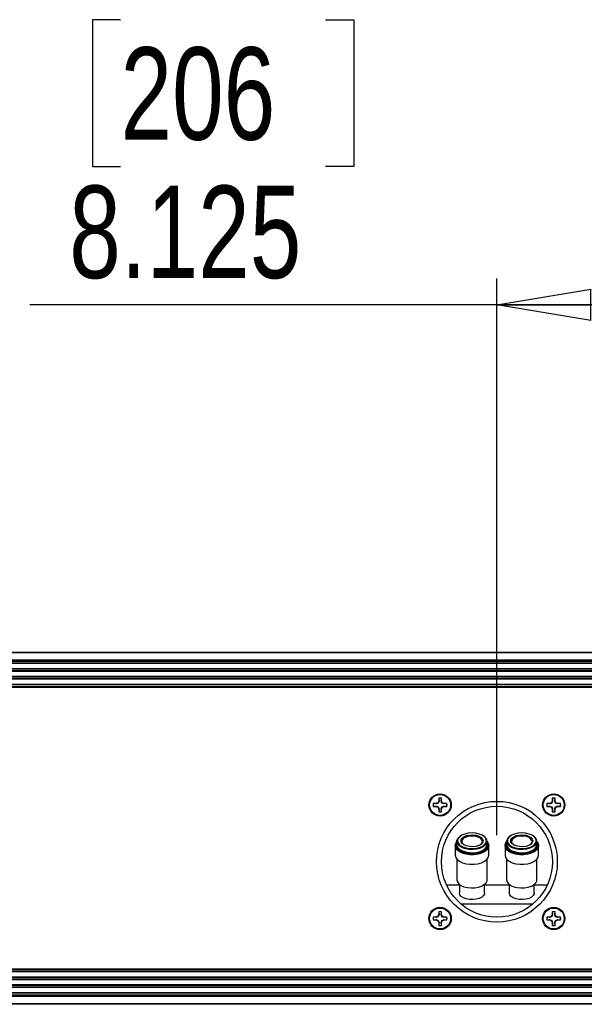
# Paper-space layout 'P3m-LR' of a CAD drawing. Header units: inches. Extents: x 0.3 to 33.8, y 0.2 to 21.7.
# Tile 50 of 56: x 29.507 to 30.349, y 9.318 to 10.786. Entities that reach past the tile are written whole.
import ezdxf

# ---------------------------------------------------------------- set-up
doc = ezdxf.new("R2010")
doc.units = ezdxf.units.IN
doc.header["$MEASUREMENT"] = 0
doc.layers.add('BORDERS', color=7, linetype='Continuous')
doc.styles.add('SLDTEXTSTYLE0', font='TXT', dxfattribs={"width": 0.75})
doc.dimstyles.new('SLDDIMSTYLE1', dxfattribs={"dimtxt": 0.137795, "dimasz": 0.14, "dimexe": 0, "dimexo": 0.0625, "dimgap": 0.034449, "dimtad": 1, "dimdec": 3, "dimlfac": 10, "dimrnd": 1e-09, "dimzin": 12, "dimdsep": 46, "dimtxsty": 'SLDTEXTSTYLE0', "dimblk1": 'CLOSED', "dimblk2": 'CLOSED', "dimsah": 1, "dimcen": 0.09, "dimadec": 0, "dimazin": 3, "dimtfac": 1, "dimtdec": 3, "dimtofl": 0, "dimtmove": 0, "dimatfit": 3, "dimldrblk": 'CLOSED', "dimfxl": 0, "dimfrac": 2, "dimtolj": 1, "dimtzin": 12, "dimarcsym": 0})

# ---------------------------------------------------------------- blocks, each defined once
blk = doc.blocks.new('_Closed')
at = {"color": 0, "linetype": 'ByBlock', "lineweight": -2}
for p, q in [((-1, 0.166667), (0, 0)), ((-1, 0.166667), (-1, -0.166667)), ((0, 0), (-1, -0.166667)), ((0, 0), (-1, 0))]:
    blk.add_line(p, q, dxfattribs=at)
blk = doc.blocks.new('_D_28')
at = {"layer": 'BORDERS'}
for p, q in [((29.6577, 10.7855), (29.6157, 10.7855)), ((29.6157, 10.7855), (29.6157, 10.5668)), ((29.9631, 10.7855), (30.0051, 10.7855)), ((30.0051, 10.7855), (30.0051, 10.5668)), ((29.6157, 10.5668), (29.6577, 10.5668)), ((30.0051, 10.5668), (29.9631, 10.5668)), ((30.2185, 9.5699), (30.2185, 10.4)), ((31.031, 9.873), (31.031, 10.4)), ((30.2185, 10.3606), (29.5228, 10.3606)), ((31.031, 10.3606), (30.2185, 10.3606))]:
    blk.add_line(p, q, dxfattribs=at)
at = {"layer": 'BORDERS', "xscale": 0.14, "yscale": 0.14, "rotation": 180.0000000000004}
blk.add_blockref('_Closed', (30.2185, 10.3606, -0.194), dxfattribs=at)
at = {"layer": 'BORDERS', "xscale": 0.14, "yscale": 0.14}
blk.add_blockref('_Closed', (31.031, 10.3606, -0.194), dxfattribs=at)
at = {"layer": 'BORDERS', "char_height": 0.1378, "attachment_point": 1, "style": 'SLDTEXTSTYLE0'}
for s, insert in [('206', (29.6577, 10.7444)), ('8.125', (29.5813, 10.5382))]:
    blk.add_mtext(s, dxfattribs=dict(at, insert=insert))

psp = doc.layouts.new('P3m-LR')

# ---------------------------------------------------------------- linework, layer by layer
at = {"color": 7, "linetype": 'Continuous', "lineweight": 25}
for p, q in [((21.44096, 9.84305), (31.02096, 9.84305)), ((31.02096, 9.84205), (21.44096, 9.84205)), ((21.44096, 9.83155), (31.02096, 9.83155)), ((31.02096, 9.83055), (21.44096, 9.83055)), ((31.02096, 9.82955), (21.44096, 9.82955)), ((30.97796, 9.82905), (21.48396, 9.82905)), ((30.97796, 9.82643), (21.48396, 9.82643)), ((30.97796, 9.82575), (21.48396, 9.82575)), ((30.97796, 9.81805), (21.48396, 9.81805)), ((30.97796, 9.81737), (21.48396, 9.81737)), ((30.97796, 9.81483), (21.48396, 9.81483)), ((30.97796, 9.81415), (21.48396, 9.81415)), ((30.97796, 9.80645), (21.48396, 9.80645)), ((30.97796, 9.80577), (21.48396, 9.80577)), ((30.97796, 9.80323), (21.48396, 9.80323)), ((21.48283, 9.79105), (30.97908, 9.79105)), ((30.97908, 9.79005), (21.48283, 9.79005)), ((30.97796, 9.80255), (21.48396, 9.80255)), ((30.97796, 9.79485), (21.48396, 9.79485)), ((30.97796, 9.79417), (21.48396, 9.79417)), ((21.48396, 9.79155), (30.97796, 9.79155)), ((30.12769, 9.61726), (30.12364, 9.61726)), ((30.12378, 9.61718), (30.12364, 9.61726)), ((30.12378, 9.61317), (30.12364, 9.6131)), ((30.12364, 9.6131), (30.12769, 9.6131)), ((30.12779, 9.61678), (30.12378, 9.61718)), ((30.12378, 9.61317), (30.12779, 9.61358)), ((30.13056, 9.61845), (30.12769, 9.61726)), ((30.12779, 9.61678), (30.12769, 9.61726)), ((30.12779, 9.61358), (30.12769, 9.6131)), ((30.12769, 9.6131), (30.13056, 9.61191)), ((30.12779, 9.61358), (30.13111, 9.61246)), ((30.13175, 9.62131), (30.13056, 9.61845)), ((30.13111, 9.61789), (30.13056, 9.61845)), ((30.13111, 9.61246), (30.13056, 9.61191)), ((30.13223, 9.62122), (30.13111, 9.61789)), ((30.13175, 9.62537), (30.13175, 9.62131)), ((30.13183, 9.62523), (30.13175, 9.62537)), ((30.13223, 9.62122), (30.13175, 9.62131)), ((30.13183, 9.62523), (30.13223, 9.62122)), ((30.13543, 9.62122), (30.13583, 9.62523)), ((30.13543, 9.62122), (30.13591, 9.62131)), ((30.13543, 9.60914), (30.13654, 9.61246)), ((30.13583, 9.62523), (30.13591, 9.62537)), ((30.13591, 9.62131), (30.13591, 9.62537)), ((30.1371, 9.61845), (30.13591, 9.62131)), ((30.13654, 9.61789), (30.1371, 9.61845)), ((30.13987, 9.61678), (30.13654, 9.61789)), ((30.13654, 9.61246), (30.1371, 9.61191)), ((30.13996, 9.61726), (30.1371, 9.61845)), ((30.1371, 9.61191), (30.13996, 9.6131)), ((30.13987, 9.61678), (30.13996, 9.61726)), ((30.14388, 9.61718), (30.13987, 9.61678)), ((30.13987, 9.61358), (30.14388, 9.61317)), ((30.13987, 9.61358), (30.13996, 9.6131)), ((30.14402, 9.61726), (30.13996, 9.61726)), ((30.13996, 9.6131), (30.14402, 9.6131)), ((30.14388, 9.61718), (30.14402, 9.61726)), ((30.14388, 9.61317), (30.14402, 9.6131)), ((30.29695, 9.61726), (30.2929, 9.61726)), ((30.29304, 9.61718), (30.2929, 9.61726)), ((30.29304, 9.61317), (30.2929, 9.6131)), ((30.2929, 9.6131), (30.29695, 9.6131)), ((30.29705, 9.61678), (30.29304, 9.61718)), ((30.29304, 9.61317), (30.29705, 9.61358)), ((30.29982, 9.61845), (30.29695, 9.61726)), ((30.29705, 9.61678), (30.29695, 9.61726)), ((30.29705, 9.61358), (30.29695, 9.6131)), ((30.29695, 9.6131), (30.29982, 9.61191)), ((30.29705, 9.61358), (30.30037, 9.61246)), ((30.30101, 9.62131), (30.29982, 9.61845)), ((30.30037, 9.61789), (30.29982, 9.61845)), ((30.30037, 9.61246), (30.29982, 9.61191)), ((30.30149, 9.62122), (30.30037, 9.61789)), ((30.30101, 9.62537), (30.30101, 9.62131)), ((30.30109, 9.62523), (30.30101, 9.62537)), ((30.30149, 9.62122), (30.30101, 9.62131)), ((30.30109, 9.62523), (30.30149, 9.62122)), ((30.30469, 9.62122), (30.30509, 9.62523)), ((30.30469, 9.62122), (30.30517, 9.62131)), ((30.30469, 9.60914), (30.3058, 9.61246)), ((30.30509, 9.62523), (30.30517, 9.62537)), ((30.30517, 9.62131), (30.30517, 9.62537)), ((30.30636, 9.61845), (30.30517, 9.62131)), ((30.3058, 9.61789), (30.30636, 9.61845)), ((30.30913, 9.61678), (30.3058, 9.61789)), ((30.3058, 9.61246), (30.30636, 9.61191)), ((30.30922, 9.61726), (30.30636, 9.61845)), ((30.30636, 9.61191), (30.30922, 9.6131)), ((30.30913, 9.61678), (30.30922, 9.61726)), ((30.31314, 9.61718), (30.30913, 9.61678)), ((30.30913, 9.61358), (30.30922, 9.6131)), ((30.30913, 9.61358), (30.31314, 9.61317)), ((30.31328, 9.61726), (30.30922, 9.61726)), ((30.30922, 9.6131), (30.31328, 9.6131)), ((30.31314, 9.61718), (30.31328, 9.61726)), ((30.31314, 9.61317), (30.31328, 9.6131)), ((30.13056, 9.61191), (30.13175, 9.60904)), ((30.13223, 9.60914), (30.13175, 9.60904)), ((30.13175, 9.60904), (30.13175, 9.60499)), ((30.13183, 9.60513), (30.13175, 9.60499)), ((30.13223, 9.60914), (30.13183, 9.60513)), ((30.13543, 9.60914), (30.13591, 9.60904)), ((30.13583, 9.60513), (30.13543, 9.60914)), ((30.13583, 9.60513), (30.13591, 9.60499)), ((30.13591, 9.60904), (30.1371, 9.61191)), ((30.13591, 9.60499), (30.13591, 9.60904)), ((30.29982, 9.61191), (30.30101, 9.60904)), ((30.30149, 9.60914), (30.30101, 9.60904)), ((30.30101, 9.60904), (30.30101, 9.60499)), ((30.30109, 9.60513), (30.30101, 9.60499)), ((30.30149, 9.60914), (30.30109, 9.60513)), ((30.30469, 9.60914), (30.30517, 9.60904)), ((30.30509, 9.60513), (30.30469, 9.60914)), ((30.30509, 9.60513), (30.30517, 9.60499)), ((30.30517, 9.60904), (30.30636, 9.61191)), ((30.30517, 9.60499), (30.30517, 9.60904)), ((30.15637, 9.55441), (30.15637, 9.5402)), ((30.15807, 9.55708), (30.15882, 9.55893)), ((30.15895, 9.55989), (30.15846, 9.55912)), ((30.15882, 9.56089), (30.15882, 9.5561)), ((30.19777, 9.56173), (30.19748, 9.56007)), ((30.20392, 9.5561), (30.20392, 9.56089)), ((30.20481, 9.55652), (30.20492, 9.55525)), ((30.20525, 9.55396), (30.20537, 9.55525)), ((30.20637, 9.5402), (30.20637, 9.55441)), ((30.23054, 9.55441), (30.23054, 9.5402)), ((30.23224, 9.55708), (30.23299, 9.55893)), ((30.23299, 9.5597), (30.23263, 9.55912)), ((30.23299, 9.56089), (30.23299, 9.5561)), ((30.27194, 9.56173), (30.27165, 9.56007)), ((30.27809, 9.55609), (30.27809, 9.56089)), ((30.27898, 9.55652), (30.27909, 9.55525)), ((30.27942, 9.55396), (30.27954, 9.55525)), ((30.28054, 9.5402), (30.28054, 9.55441)), ((30.15882, 9.53436), (30.15882, 9.50362)), ((30.20392, 9.50362), (30.20392, 9.53436)), ((30.23299, 9.53436), (30.23299, 9.50362)), ((30.27809, 9.50362), (30.27809, 9.53436)), ((30.14328, 9.49622), (30.16272, 9.49622)), ((30.16272, 9.49676), (30.16272, 9.48411)), ((30.20002, 9.4841), (30.20002, 9.49676)), ((30.20002, 9.49622), (30.23689, 9.49622)), ((30.23689, 9.49676), (30.23689, 9.4841)), ((30.27419, 9.4841), (30.27419, 9.49676)), ((30.27419, 9.49622), (30.29364, 9.49622)), ((30.27193, 9.46753), (30.16499, 9.46753)), ((30.13175, 9.45205), (30.13056, 9.44919)), ((30.13223, 9.45196), (30.13111, 9.44863)), ((30.13175, 9.45611), (30.13175, 9.45205)), ((30.13183, 9.45597), (30.13175, 9.45611)), ((30.13223, 9.45196), (30.13175, 9.45205)), ((30.13183, 9.45597), (30.13223, 9.45196)), ((30.13543, 9.45196), (30.13583, 9.45597)), ((30.13543, 9.45196), (30.13591, 9.45205)), ((30.13583, 9.45597), (30.13591, 9.45611)), ((30.13591, 9.45205), (30.13591, 9.45611)), ((30.1371, 9.44919), (30.13591, 9.45205)), ((30.30101, 9.45205), (30.29982, 9.44919)), ((30.30149, 9.45196), (30.30037, 9.44863)), ((30.30101, 9.45611), (30.30101, 9.45205)), ((30.30109, 9.45597), (30.30101, 9.45611)), ((30.30149, 9.45196), (30.30101, 9.45205)), ((30.30109, 9.45597), (30.30149, 9.45196)), ((30.30469, 9.45196), (30.30509, 9.45597)), ((30.30469, 9.45196), (30.30517, 9.45205)), ((30.30509, 9.45597), (30.30517, 9.45611)), ((30.30517, 9.45205), (30.30517, 9.45611)), ((30.30636, 9.44919), (30.30517, 9.45205)), ((30.12769, 9.448), (30.12364, 9.448)), ((30.12378, 9.44792), (30.12364, 9.448)), ((30.12378, 9.44391), (30.12364, 9.44384)), ((30.12364, 9.44384), (30.12769, 9.44384)), ((30.12779, 9.44752), (30.12378, 9.44792)), ((30.12378, 9.44391), (30.12779, 9.44432)), ((30.13056, 9.44919), (30.12769, 9.448)), ((30.12779, 9.44752), (30.12769, 9.448)), ((30.12779, 9.44432), (30.12769, 9.44384)), ((30.12769, 9.44384), (30.13056, 9.44265)), ((30.12779, 9.44432), (30.13111, 9.4432)), ((30.13111, 9.44863), (30.13056, 9.44919)), ((30.13111, 9.4432), (30.13056, 9.44265)), ((30.13056, 9.44265), (30.13175, 9.43978)), ((30.13223, 9.43988), (30.13175, 9.43978)), ((30.13175, 9.43978), (30.13175, 9.43573)), ((30.13183, 9.43587), (30.13175, 9.43573)), ((30.13223, 9.43988), (30.13183, 9.43587)), ((30.13543, 9.43988), (30.13654, 9.4432)), ((30.13543, 9.43988), (30.13591, 9.43978)), ((30.13583, 9.43587), (30.13543, 9.43988)), ((30.13583, 9.43587), (30.13591, 9.43573)), ((30.13591, 9.43978), (30.1371, 9.44265)), ((30.13591, 9.43573), (30.13591, 9.43978)), ((30.13654, 9.44863), (30.1371, 9.44919)), ((30.13987, 9.44752), (30.13654, 9.44863)), ((30.13654, 9.4432), (30.1371, 9.44265)), ((30.13996, 9.448), (30.1371, 9.44919)), ((30.1371, 9.44265), (30.13996, 9.44384)), ((30.13987, 9.44752), (30.13996, 9.448)), ((30.14388, 9.44792), (30.13987, 9.44752)), ((30.13987, 9.44432), (30.14388, 9.44391)), ((30.13987, 9.44432), (30.13996, 9.44384)), ((30.14402, 9.448), (30.13996, 9.448)), ((30.13996, 9.44384), (30.14402, 9.44384)), ((30.14388, 9.44792), (30.14402, 9.448)), ((30.14388, 9.44391), (30.14402, 9.44384)), ((30.29695, 9.448), (30.2929, 9.448)), ((30.29304, 9.44792), (30.2929, 9.448)), ((30.29304, 9.44391), (30.2929, 9.44384)), ((30.2929, 9.44384), (30.29695, 9.44384)), ((30.29705, 9.44752), (30.29304, 9.44792)), ((30.29304, 9.44391), (30.29705, 9.44432)), ((30.29982, 9.44919), (30.29695, 9.448)), ((30.29705, 9.44752), (30.29695, 9.448)), ((30.29705, 9.44432), (30.29695, 9.44384)), ((30.29695, 9.44384), (30.29982, 9.44265)), ((30.29705, 9.44432), (30.30037, 9.4432)), ((30.30037, 9.44863), (30.29982, 9.44919)), ((30.30037, 9.4432), (30.29982, 9.44265)), ((30.29982, 9.44265), (30.30101, 9.43978)), ((30.30149, 9.43988), (30.30101, 9.43978)), ((30.30101, 9.43978), (30.30101, 9.43573)), ((30.30109, 9.43587), (30.30101, 9.43573)), ((30.30149, 9.43988), (30.30109, 9.43587)), ((30.30469, 9.43988), (30.3058, 9.4432)), ((30.30469, 9.43988), (30.30517, 9.43978)), ((30.30509, 9.43587), (30.30469, 9.43988)), ((30.30509, 9.43587), (30.30517, 9.43573)), ((30.30517, 9.43978), (30.30636, 9.44265)), ((30.30517, 9.43573), (30.30517, 9.43978)), ((30.3058, 9.44863), (30.30636, 9.44919)), ((30.30913, 9.44752), (30.3058, 9.44863)), ((30.3058, 9.4432), (30.30636, 9.44265)), ((30.30922, 9.448), (30.30636, 9.44919)), ((30.30636, 9.44265), (30.30922, 9.44384)), ((30.30913, 9.44752), (30.30922, 9.448)), ((30.31314, 9.44792), (30.30913, 9.44752)), ((30.30913, 9.44432), (30.30922, 9.44384)), ((30.30913, 9.44432), (30.31314, 9.44391)), ((30.31328, 9.448), (30.30922, 9.448)), ((30.30922, 9.44384), (30.31328, 9.44384)), ((30.31314, 9.44792), (30.31328, 9.448)), ((30.31314, 9.44391), (30.31328, 9.44384)), ((21.48283, 9.37105), (30.97908, 9.37105)), ((30.97908, 9.37005), (21.48283, 9.37005)), ((30.97796, 9.36955), (21.48396, 9.36955)), ((30.97796, 9.36693), (21.48396, 9.36693)), ((30.97796, 9.36625), (21.48396, 9.36625)), ((30.97796, 9.35855), (21.48396, 9.35855)), ((30.97796, 9.35787), (21.48396, 9.35787)), ((30.97796, 9.35533), (21.48396, 9.35533)), ((30.97796, 9.35465), (21.48396, 9.35465)), ((30.97796, 9.34695), (21.48396, 9.34695)), ((30.97796, 9.34627), (21.48396, 9.34627)), ((30.97796, 9.34373), (21.48396, 9.34373)), ((30.97796, 9.34305), (21.48396, 9.34305)), ((30.97796, 9.33535), (21.48396, 9.33535)), ((30.97796, 9.33467), (21.48396, 9.33467)), ((21.44096, 9.33155), (31.02096, 9.33155)), ((21.44096, 9.33055), (31.02096, 9.33055)), ((31.02096, 9.32955), (21.44096, 9.32955)), ((21.44096, 9.31905), (31.02096, 9.31905)), ((21.48396, 9.33205), (30.97796, 9.33205)), ((31.02096, 9.31805), (21.44096, 9.31805))]:
    psp.add_line(p, q, dxfattribs=at)
at = {"color": 7, "linetype": 'Continuous', "lineweight": 25, "flags": 128}
for points in [[(30.20392, 9.56089), (30.20322, 9.55786), (30.20113, 9.55501), (30.19781, 9.55254), (30.19346, 9.55059), (30.18834, 9.54929), (30.18279, 9.54871), (30.17715, 9.54891), (30.17177, 9.54985), (30.167, 9.55149), (30.16313, 9.55372), (30.16041, 9.5564), (30.159, 9.55936), (30.159, 9.56242), (30.16041, 9.56538), (30.16313, 9.56806), (30.16453, 9.569)], [(30.20148, 9.56592), (30.20004, 9.56756), (30.19661, 9.56997), (30.19215, 9.57183), (30.18695, 9.57299), (30.18137, 9.57339), (30.1758, 9.57299), (30.1706, 9.57183), (30.16614, 9.56997), (30.16271, 9.56756), (30.16073, 9.56508)], [(30.16525, 9.5601), (30.16516, 9.56041), (30.16516, 9.56305), (30.1666, 9.56558), (30.16935, 9.56777), (30.17317, 9.56941), (30.17772, 9.57038), (30.1826, 9.57058), (30.18737, 9.56999), (30.1916, 9.56867), (30.19492, 9.56673), (30.19705, 9.56435), (30.19777, 9.56173), (30.19777, 9.56173)], [(30.19677, 9.56089), (30.19602, 9.56346), (30.19383, 9.56579), (30.19043, 9.56763), (30.18613, 9.56881), (30.18137, 9.56922), (30.17662, 9.56881), (30.17232, 9.56763), (30.16892, 9.56579), (30.16673, 9.56346), (30.16597, 9.56089), (30.16673, 9.55832), (30.16892, 9.55599), (30.16922, 9.55578)], [(30.19677, 9.56072), (30.19602, 9.56313), (30.19383, 9.56545), (30.19043, 9.56729), (30.18613, 9.56848), (30.18137, 9.56888), (30.17662, 9.56848), (30.17232, 9.56729), (30.16892, 9.56545), (30.16673, 9.56313), (30.16598, 9.56072)], [(30.27809, 9.56089), (30.27739, 9.55785), (30.27531, 9.55501), (30.27198, 9.55254), (30.26763, 9.55059), (30.26251, 9.54929), (30.25696, 9.54871), (30.25132, 9.5489), (30.24594, 9.54985), (30.24117, 9.55149), (30.2373, 9.55372), (30.23458, 9.5564), (30.23317, 9.55936), (30.23317, 9.56242), (30.23458, 9.56538), (30.2373, 9.56806), (30.23867, 9.56898)], [(30.27566, 9.56592), (30.27421, 9.56756), (30.27078, 9.56997), (30.26632, 9.57183), (30.26112, 9.57299), (30.25554, 9.57339), (30.24997, 9.57299), (30.24477, 9.57183), (30.24031, 9.56997), (30.23688, 9.56756), (30.2349, 9.56508)], [(30.23942, 9.5601), (30.23933, 9.56041), (30.23933, 9.56305), (30.24077, 9.56558), (30.24352, 9.56776), (30.24734, 9.56941), (30.2519, 9.57038), (30.25677, 9.57058), (30.26154, 9.56999), (30.26577, 9.56867), (30.2691, 9.56673), (30.27122, 9.56434), (30.27194, 9.56173), (30.27194, 9.56173)], [(30.27094, 9.56089), (30.27019, 9.56346), (30.268, 9.56579), (30.2646, 9.56763), (30.2603, 9.56881), (30.25554, 9.56922), (30.25079, 9.56881), (30.24649, 9.56763), (30.24309, 9.56579), (30.2409, 9.56346), (30.24014, 9.56089), (30.2409, 9.55831), (30.24309, 9.55599), (30.24339, 9.55578)], [(30.27094, 9.56072), (30.27072, 9.56196), (30.26918, 9.56442), (30.2663, 9.56651), (30.26237, 9.56802), (30.25777, 9.5688), (30.25295, 9.56876), (30.24839, 9.56793), (30.24452, 9.56637), (30.24174, 9.56424), (30.24031, 9.56176), (30.24015, 9.56072)], [(30.20637, 9.55441), (30.20565, 9.55118), (30.20351, 9.54813), (30.20009, 9.54544), (30.19558, 9.54328), (30.19024, 9.54177), (30.18439, 9.54099), (30.17836, 9.54099), (30.17251, 9.54177), (30.16717, 9.54328), (30.16266, 9.54545), (30.15924, 9.54813), (30.1571, 9.55118), (30.15637, 9.55441), (30.1571, 9.55765), (30.1588, 9.56023)], [(30.1576, 9.55348), (30.15807, 9.55215), (30.16012, 9.54922), (30.16341, 9.54664), (30.16774, 9.54457), (30.17286, 9.54311), (30.17848, 9.54237), (30.18427, 9.54237), (30.18988, 9.54311), (30.19501, 9.54457), (30.19934, 9.54664), (30.20262, 9.54922), (30.20468, 9.55215), (30.20525, 9.55396)], [(30.15882, 9.5561), (30.159, 9.55457), (30.16041, 9.55161), (30.16313, 9.54893), (30.167, 9.5467), (30.17177, 9.54506), (30.17715, 9.54411), (30.18279, 9.54392), (30.18834, 9.54449), (30.19346, 9.5458), (30.19781, 9.54774), (30.20113, 9.55022), (30.20322, 9.55306), (30.20392, 9.5561)], [(30.16006, 9.56), (30.16056, 9.55871), (30.16271, 9.5559), (30.16614, 9.55349), (30.1706, 9.55163), (30.1758, 9.55047), (30.18137, 9.55007), (30.18695, 9.55047), (30.19215, 9.55163), (30.19661, 9.55349), (30.20004, 9.5559), (30.20192, 9.55822)], [(30.19748, 9.56007), (30.19705, 9.55912), (30.19492, 9.55673), (30.1916, 9.55479), (30.18737, 9.55347), (30.1826, 9.55288), (30.17772, 9.55308), (30.17317, 9.55405), (30.16935, 9.5557), (30.1666, 9.55788), (30.16525, 9.5601)], [(30.20292, 9.56173), (30.20219, 9.56475), (30.20148, 9.56592)], [(30.20192, 9.55822), (30.20219, 9.55871), (30.20292, 9.56173)], [(30.20492, 9.55525), (30.20418, 9.55209), (30.20359, 9.55103)], [(30.20392, 9.56025), (30.20565, 9.55765), (30.20637, 9.55441)], [(30.20537, 9.55525), (30.20468, 9.55836), (30.20392, 9.5597)], [(30.20392, 9.55893), (30.20418, 9.55842), (30.20481, 9.55652)], [(30.28054, 9.55441), (30.27982, 9.55118), (30.27768, 9.54813), (30.27426, 9.54544), (30.26975, 9.54328), (30.26441, 9.54177), (30.25856, 9.54099), (30.25253, 9.54099), (30.24668, 9.54177), (30.24134, 9.54328), (30.23683, 9.54544), (30.23341, 9.54813), (30.23127, 9.55118), (30.23054, 9.55441), (30.23127, 9.55765), (30.23299, 9.56025)], [(30.23177, 9.55348), (30.23224, 9.55215), (30.23429, 9.54922), (30.23758, 9.54664), (30.24191, 9.54457), (30.24703, 9.54311), (30.25265, 9.54236), (30.25844, 9.54236), (30.26406, 9.54311), (30.26918, 9.54457), (30.27351, 9.54664), (30.2768, 9.54922), (30.27885, 9.55215), (30.27942, 9.55396)], [(30.23299, 9.5561), (30.23317, 9.55457), (30.23458, 9.5516), (30.2373, 9.54892), (30.24117, 9.54669), (30.24594, 9.54506), (30.25132, 9.54411), (30.25696, 9.54392), (30.26251, 9.54449), (30.26763, 9.54579), (30.27198, 9.54774), (30.27531, 9.55022), (30.27739, 9.55306), (30.27809, 9.55609), (30.27809, 9.55609)], [(30.23423, 9.56), (30.23473, 9.55871), (30.23688, 9.5559), (30.24031, 9.55349), (30.24477, 9.55163), (30.24997, 9.55047), (30.25554, 9.55007), (30.26112, 9.55047), (30.26632, 9.55163), (30.27078, 9.55349), (30.27421, 9.5559), (30.27609, 9.55822)], [(30.27165, 9.56007), (30.27122, 9.55911), (30.2691, 9.55673), (30.26577, 9.55479), (30.26154, 9.55347), (30.25677, 9.55288), (30.2519, 9.55308), (30.24734, 9.55405), (30.24352, 9.55569), (30.24077, 9.55788), (30.23942, 9.5601)], [(30.27709, 9.56173), (30.27636, 9.56475), (30.27566, 9.56592)], [(30.27609, 9.55822), (30.27636, 9.55871), (30.27709, 9.56173)], [(30.27909, 9.55525), (30.27835, 9.55208), (30.27777, 9.55103)], [(30.27809, 9.56025), (30.27982, 9.55765), (30.28054, 9.55441)], [(30.27954, 9.55525), (30.27885, 9.55836), (30.27809, 9.5597)], [(30.27809, 9.55893), (30.27835, 9.55842), (30.27898, 9.55652)], [(30.15637, 9.5402), (30.1571, 9.53696), (30.15924, 9.53392), (30.16266, 9.53123), (30.16717, 9.52907), (30.17251, 9.52755), (30.17836, 9.52677), (30.18439, 9.52677), (30.19024, 9.52755), (30.19558, 9.52907), (30.20009, 9.53123), (30.20351, 9.53391), (30.20565, 9.53696), (30.20637, 9.5402), (30.20637, 9.5402)], [(30.20359, 9.55103), (30.20201, 9.54912), (30.19854, 9.54653), (30.19399, 9.5445), (30.18865, 9.54314), (30.18285, 9.54254), (30.17696, 9.54274), (30.17135, 9.54373), (30.16636, 9.54544), (30.16232, 9.54777), (30.15948, 9.55057), (30.15881, 9.55161)], [(30.23054, 9.5402), (30.23127, 9.53696), (30.23341, 9.53391), (30.23683, 9.53123), (30.24134, 9.52907), (30.24668, 9.52755), (30.25253, 9.52677), (30.25856, 9.52677), (30.26441, 9.52755), (30.26975, 9.52907), (30.27426, 9.53123), (30.27768, 9.53391), (30.27982, 9.53696), (30.28054, 9.5402)], [(30.27777, 9.55103), (30.27618, 9.54912), (30.27271, 9.54653), (30.26816, 9.5445), (30.26282, 9.54314), (30.25702, 9.54254), (30.25113, 9.54274), (30.24552, 9.54373), (30.24053, 9.54544), (30.23649, 9.54777), (30.23365, 9.55056), (30.23298, 9.55161)], [(30.15882, 9.50362), (30.15953, 9.50058), (30.16161, 9.49774), (30.16493, 9.49527), (30.16929, 9.49332), (30.1744, 9.49201), (30.17996, 9.49144), (30.1856, 9.49163), (30.19097, 9.49258), (30.19575, 9.49422), (30.19962, 9.49645), (30.20234, 9.49913), (30.20375, 9.50209), (30.20392, 9.50362)], [(30.23299, 9.50362), (30.2337, 9.50058), (30.23578, 9.49774), (30.23911, 9.49526), (30.24346, 9.49331), (30.24858, 9.49201), (30.25413, 9.49144), (30.25977, 9.49163), (30.26515, 9.49258), (30.26992, 9.49422), (30.27379, 9.49644), (30.27651, 9.49912), (30.27792, 9.50209), (30.27809, 9.50362)], [(30.20002, 9.4841), (30.19985, 9.48273), (30.19848, 9.48009), (30.19584, 9.47774), (30.19213, 9.47586), (30.18762, 9.4746), (30.18265, 9.47404), (30.17758, 9.47423), (30.17279, 9.47515), (30.16864, 9.47673), (30.16544, 9.47886), (30.16341, 9.48138), (30.16272, 9.48411), (30.16272, 9.48411)], [(30.27419, 9.4841), (30.27402, 9.48273), (30.27265, 9.48008), (30.27001, 9.47774), (30.2663, 9.47586), (30.26179, 9.4746), (30.25682, 9.47404), (30.25175, 9.47423), (30.24696, 9.47515), (30.24281, 9.47673), (30.23961, 9.47886), (30.23759, 9.48138), (30.23689, 9.4841), (30.23689, 9.4841)]]:
    psp.add_lwpolyline(points, dxfattribs=at)
at = {"color": 7, "linetype": 'Continuous', "lineweight": 25}
for centre, radius in [((30.13383, 9.61518), 0.0166), ((30.13383, 9.61518), 0.0156), ((30.30309, 9.61518), 0.0166), ((30.30309, 9.61518), 0.0156), ((30.21846, 9.53055), 0.09), ((30.21846, 9.53055), 0.08264), ((30.13383, 9.44592), 0.0166), ((30.13383, 9.44592), 0.0156), ((30.30309, 9.44592), 0.0166), ((30.30309, 9.44592), 0.0156)]:
    psp.add_circle(centre, radius, dxfattribs=at)
for centre, radius, start, end in [((30.13383, 9.61518), 0.0104, 168.46304, 191.53696), ((30.13383, 9.61518), 0.01025, 168.72385, 191.27615), ((30.13383, 9.61518), 0.0104, 78.46304, 101.53696), ((30.13383, 9.61518), 0.01025, 78.72385, 101.27615), ((30.13383, 9.61518), 0.01025, 348.72385, 11.27615), ((30.13383, 9.61518), 0.0104, 348.46304, 11.53696), ((30.30309, 9.61518), 0.0104, 168.46304, 191.53696), ((30.30309, 9.61518), 0.01025, 168.72385, 191.27615), ((30.30309, 9.61518), 0.0104, 78.46304, 101.53696), ((30.30309, 9.61518), 0.01025, 78.72385, 101.27615), ((30.30309, 9.61518), 0.01025, 348.72385, 11.27615), ((30.30309, 9.61518), 0.0104, 348.46304, 11.53696), ((30.13383, 9.61518), 0.0104, 258.46304, 281.53696), ((30.13383, 9.61518), 0.01025, 258.72385, 281.27615), ((30.30309, 9.61518), 0.0104, 258.46304, 281.53696), ((30.30309, 9.61518), 0.01025, 258.72385, 281.27615), ((30.19381, 9.55983), 0.01017, 5.96508, 64.13401), ((30.26798, 9.55983), 0.01017, 5.96508, 64.13401), ((30.16489, 9.55525), 0.00751, 148.94476, 193.64624), ((30.16504, 9.55524), 0.00721, 165.22316, 210.17418), ((30.16657, 9.56173), 0.00673, 150.15724, 194.81597), ((30.18979, 9.56174), 0.00704, 302.15913, 353.09936), ((30.23907, 9.55525), 0.00751, 148.94476, 193.64624), ((30.23921, 9.55524), 0.00721, 165.22316, 210.17418), ((30.24074, 9.56173), 0.00673, 150.15724, 194.81597), ((30.26396, 9.56173), 0.00704, 302.15913, 353.09936), ((30.13383, 9.44592), 0.0104, 78.46304, 101.53696), ((30.13383, 9.44592), 0.01025, 78.72385, 101.27615), ((30.30309, 9.44592), 0.0104, 78.46304, 101.53696), ((30.30309, 9.44592), 0.01025, 78.72385, 101.27615), ((30.13383, 9.44592), 0.0104, 168.46304, 191.53696), ((30.13383, 9.44592), 0.01025, 168.72385, 191.27615), ((30.13383, 9.44592), 0.01025, 258.72385, 281.27615), ((30.13383, 9.44592), 0.01025, 348.72385, 11.27615), ((30.13383, 9.44592), 0.0104, 348.46304, 11.53696), ((30.30309, 9.44592), 0.0104, 168.46304, 191.53696), ((30.30309, 9.44592), 0.01025, 168.72385, 191.27615), ((30.30309, 9.44592), 0.01025, 258.72385, 281.27615), ((30.30309, 9.44592), 0.01025, 348.72385, 11.27615), ((30.30309, 9.44592), 0.0104, 348.46304, 11.53696), ((30.13383, 9.44592), 0.0104, 258.46304, 281.53696), ((30.30309, 9.44592), 0.0104, 258.46304, 281.53696)]:
    psp.add_arc(centre, radius, start, end, dxfattribs=at)
for points in [[(30.13111, 9.61789), (30.13028, 9.61761), (30.12911, 9.6172), (30.12809, 9.61687), (30.12779, 9.61678)], [(30.13111, 9.61246), (30.1314, 9.61163), (30.13181, 9.61046), (30.13213, 9.60944), (30.13223, 9.60914)], [(30.13654, 9.61789), (30.13626, 9.61872), (30.13585, 9.6199), (30.13553, 9.62092), (30.13543, 9.62122)], [(30.13654, 9.61246), (30.13737, 9.61275), (30.13855, 9.61316), (30.13957, 9.61348), (30.13987, 9.61358)], [(30.30037, 9.61789), (30.29954, 9.61761), (30.29837, 9.6172), (30.29735, 9.61687), (30.29705, 9.61678)], [(30.30037, 9.61246), (30.30066, 9.61163), (30.30107, 9.61046), (30.30139, 9.60944), (30.30149, 9.60914)], [(30.3058, 9.61789), (30.30552, 9.61872), (30.30511, 9.6199), (30.30479, 9.62092), (30.30469, 9.62122)], [(30.3058, 9.61246), (30.30663, 9.61275), (30.30781, 9.61316), (30.30883, 9.61348), (30.30913, 9.61358)], [(30.13654, 9.44863), (30.13626, 9.44946), (30.13585, 9.45064), (30.13553, 9.45166), (30.13543, 9.45196)], [(30.3058, 9.44863), (30.30552, 9.44946), (30.30511, 9.45064), (30.30479, 9.45166), (30.30469, 9.45196)], [(30.13111, 9.44863), (30.13028, 9.44835), (30.12911, 9.44794), (30.12809, 9.44761), (30.12779, 9.44752)], [(30.13111, 9.4432), (30.1314, 9.44237), (30.13181, 9.4412), (30.13213, 9.44018), (30.13223, 9.43988)], [(30.13654, 9.4432), (30.13737, 9.44349), (30.13855, 9.4439), (30.13957, 9.44422), (30.13987, 9.44432)], [(30.30037, 9.44863), (30.29954, 9.44835), (30.29837, 9.44794), (30.29735, 9.44761), (30.29705, 9.44752)], [(30.30037, 9.4432), (30.30066, 9.44237), (30.30107, 9.4412), (30.30139, 9.44018), (30.30149, 9.43988)], [(30.3058, 9.4432), (30.30663, 9.44349), (30.30781, 9.4439), (30.30883, 9.44422), (30.30913, 9.44432)]]:
    psp.add_open_spline(points, degree=3, knots=[0, 0, 0, 0, 0.7055493, 1, 1, 1, 1], dxfattribs=at)

# ---------------------------------------------------------------- dimensions: what is measured, and where the dimension line sits
at = {"layer": 'BORDERS'}
dim = psp.add_linear_dim(base=(30.21846, 10.3606), p1=(31.03096, 9.83367), p2=(30.21846, 9.53055), dimstyle='SLDDIMSTYLE1', dxfattribs=at)
dim.commit()
dim.dimension.update_dxf_attribs({"geometry": '_D_28', "text_midpoint": (29.81041, 10.3606), "dimtype": 160})

doc.saveas('drawing.dxf')
